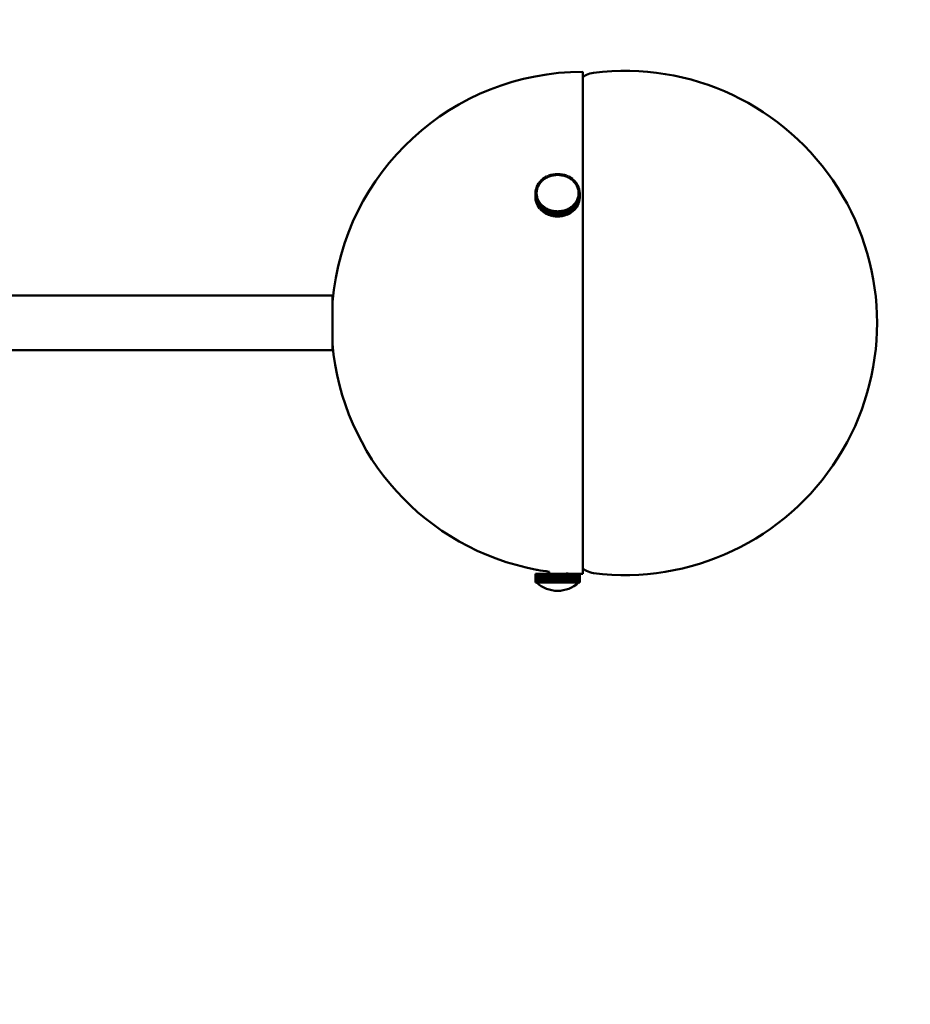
# Model space of a CAD drawing. Header units: millimetres. Extents: x 673 to 4813, y 821 to 3468.
# Tile 26 of 29: x 4234 to 4446, y 1492 to 1726. Entities that reach past the tile are written whole.
import ezdxf

# ---------------------------------------------------------------- set-up
doc = ezdxf.new("R2010")
doc.units = ezdxf.units.MM
doc.header["$LTSCALE"] = 18
doc.layers.add('Widoczne (ISO)', color=7, linetype='Continuous', lineweight=50)
doc.layers.add('Wymiar (ISO)', color=7, linetype='Continuous', lineweight=18)
doc.styles.add('Tekst notatki (ISO)', font='tahoma.ttf')
doc.dimstyles.new('Domyślne (ISO)', dxfattribs={"dimscale": 18, "dimtxt": 3, "dimasz": 3, "dimexe": 3.175, "dimexo": 0, "dimgap": 0.762, "dimtad": 1, "dimdec": 1, "dimlfac": 0.03937, "dimrnd": 1e-08, "dimzin": 0, "dimdsep": 46, "dimtxsty": 'Tekst notatki (ISO)', "dimblk": 'Filled-1', "dimcen": 0.09, "dimdle": 10, "dimse1": 1, "dimse2": 1, "dimclrd": 256, "dimclre": 256, "dimclrt": 256, "dimadec": 0, "dimazin": 0, "dimtfac": 0.666667, "dimtmove": 0, "dimatfit": 3, "dimfxl": 1, "dimtolj": 1, "dimlwd": 15, "dimlwe": 15, "dimarcsym": 0})

# ---------------------------------------------------------------- blocks, each defined once
blk = doc.blocks.new('Filled-1')
at = {"color": 0}
for p, q in [((0, 0), (-1, 0.25)), ((-1, 0.25), (-1, -0.25)), ((-1, 0), (0, 0)), ((-1, -0.25), (0, 0))]:
    blk.add_line(p, q, dxfattribs=at)
at = {"color": 0, "flags": 128}
blk.add_lwpolyline([(-1, -0.25), (0, 0), (-1, 0.25), (-1, -0.25)], dxfattribs=at)
at = {"color": 0}
blk.add_solid([(-1, -0.25), (0, 0), (-1, 0.25), (-1, -0.25)], dxfattribs=at)
blk = doc.blocks.new('*D8')
at = {"layer": 'Defpoints', "color": 0, "transparency": 16777216}
for p in [(4079.47, 2208.23), (4723.11, 2208.23), (4276.84, 1270)]:
    blk.add_point(p, dxfattribs=at)
at = {"layer": 'Wymiar (ISO)', "lineweight": 15, "transparency": 16777216}
blk.add_line((4723.11, 1324), (4723.11, 2154.23), dxfattribs=at)
at = {"layer": 'Wymiar (ISO)', "lineweight": 15, "transparency": 16777216, "xscale": 54, "yscale": 54, "zscale": 54}
for p, rotation in [((4723.11, 2208.23), 90), ((4723.11, 1270), 270)]:
    blk.add_blockref('Filled-1', p, dxfattribs=dict(at, rotation=rotation))
at = {"layer": 'Wymiar (ISO)', "lineweight": 18, "transparency": 16777216, "insert": (4561.8, 1607.85), "char_height": 54, "attachment_point": 1, "rotation": 90, "style": 'Tekst notatki (ISO)'}
blk.add_mtext('\\A1;36.9\\P938 mm', dxfattribs=at)
blk = doc.blocks.new('*D9')
at = {"layer": 'Defpoints', "color": 0, "transparency": 16777216}
for p in [(4079.47, 2358.23), (4723.11, 2358.23), (4276.84, 1270)]:
    blk.add_point(p, dxfattribs=at)
at = {"layer": 'Wymiar (ISO)', "lineweight": 15, "transparency": 16777216}
blk.add_line((4723.11, 1324), (4723.11, 2304.23), dxfattribs=at)
at = {"layer": 'Wymiar (ISO)', "lineweight": 15, "transparency": 16777216, "xscale": 54, "yscale": 54, "zscale": 54}
for p, rotation in [((4723.11, 2358.23), 90), ((4723.11, 1270), 270)]:
    blk.add_blockref('Filled-1', p, dxfattribs=dict(at, rotation=rotation))
at = {"layer": 'Wymiar (ISO)', "lineweight": 18, "transparency": 16777216, "insert": (4561.69, 2174.27), "char_height": 54, "attachment_point": 1, "rotation": 90, "style": 'Tekst notatki (ISO)'}
blk.add_mtext('\\A1;42.8\\P1088 mm', dxfattribs=at)
blk = doc.blocks.new('*D10')
at = {"layer": 'Defpoints', "color": 0, "transparency": 16777216}
for p in [(4079.47, 2656.23), (4723.11, 2656.23), (4276.84, 1270)]:
    blk.add_point(p, dxfattribs=at)
at = {"layer": 'Wymiar (ISO)', "lineweight": 15, "transparency": 16777216}
for p, q in [((4723.11, 2656.23), (4723.11, 3034.97)), ((4723.11, 1324), (4723.11, 2602.23))]:
    blk.add_line(p, q, dxfattribs=at)
at = {"layer": 'Wymiar (ISO)', "lineweight": 15, "transparency": 16777216, "xscale": 54, "yscale": 54, "zscale": 54}
for p, rotation in [((4723.11, 2656.23), 90), ((4723.11, 1270), 270)]:
    blk.add_blockref('Filled-1', p, dxfattribs=dict(at, rotation=rotation))
at = {"layer": 'Wymiar (ISO)', "lineweight": 18, "transparency": 16777216, "insert": (4561.91, 2723.95), "char_height": 54, "attachment_point": 1, "rotation": 90, "style": 'Tekst notatki (ISO)'}
blk.add_mtext('\\A1;54.6\\P1386 mm', dxfattribs=at)
blk = doc.blocks.new('*D11')
at = {"layer": 'Defpoints', "color": 0, "transparency": 16777216}
for p in [(4079.47, 3108.23), (4723.11, 3108.23), (4276.84, 1270)]:
    blk.add_point(p, dxfattribs=at)
at = {"layer": 'Wymiar (ISO)', "lineweight": 15, "transparency": 16777216}
blk.add_line((4723.11, 1324), (4723.11, 3054.23), dxfattribs=at)
at = {"layer": 'Wymiar (ISO)', "lineweight": 15, "transparency": 16777216, "xscale": 54, "yscale": 54, "zscale": 54}
for p, rotation in [((4723.11, 3108.23), 90), ((4723.11, 1270), 270)]:
    blk.add_blockref('Filled-1', p, dxfattribs=dict(at, rotation=rotation))
at = {"layer": 'Wymiar (ISO)', "lineweight": 18, "transparency": 16777216, "insert": (4561.8, 2958.01), "char_height": 54, "attachment_point": 1, "rotation": 90, "style": 'Tekst notatki (ISO)'}
blk.add_mtext('\\A1;72.4\\P1838 mm', dxfattribs=at)
blk = doc.blocks.new('*D14')
at = {"layer": 'Defpoints', "color": 0, "transparency": 16777216}
for p in [(2942.54, 1653.65), (4438.4, 1653.65), (2942.54, 910.98)]:
    blk.add_point(p, dxfattribs=at)
at = {"layer": 'Wymiar (ISO)', "lineweight": 15, "transparency": 16777216}
blk.add_line((4384.4, 910.98), (2996.54, 910.98), dxfattribs=at)
at = {"layer": 'Wymiar (ISO)', "lineweight": 15, "transparency": 16777216, "xscale": 54, "yscale": 54, "zscale": 54, "rotation": 180}
blk.add_blockref('Filled-1', (2942.54, 910.98), dxfattribs=at)
at = {"layer": 'Wymiar (ISO)', "lineweight": 15, "transparency": 16777216, "xscale": 54, "yscale": 54, "zscale": 54}
blk.add_blockref('Filled-1', (4438.4, 910.98), dxfattribs=at)
at = {"layer": 'Wymiar (ISO)', "lineweight": 18, "transparency": 16777216, "insert": (3541.82, 1072.14), "char_height": 54, "attachment_point": 1, "style": 'Tekst notatki (ISO)'}
blk.add_mtext('\\A1;58.9\\P1496 mm', dxfattribs=at)

msp = doc.modelspace()

# ---------------------------------------------------------------- linework, layer by layer
at = {"layer": 'Widoczne (ISO)'}
for p, q in [((4368.4, 1593.9), (4368.4, 1713.4)), ((4368.4, 1712.21), (4369.27, 1712.66)), ((4357.87, 1686.83), (4358.14, 1687.19)), ((4358.35, 1687.07), (4358.14, 1687.19)), ((4358.17, 1687.22), (4358.48, 1687.56)), ((4358.36, 1687.09), (4358.17, 1687.22)), ((4358.17, 1687.17), (4358.17, 1687.22)), ((4358.21, 1686.89), (4358.35, 1687.07)), ((4358.35, 1687.07), (4358.35, 1687.06)), ((4358.36, 1687.09), (4358.52, 1687.26)), ((4358.36, 1687.08), (4358.36, 1687.09)), ((4358.68, 1687.42), (4358.48, 1687.56)), ((4358.52, 1687.59), (4358.87, 1687.9)), ((4358.69, 1687.44), (4358.52, 1687.59)), ((4358.52, 1687.54), (4358.52, 1687.59)), ((4358.52, 1687.26), (4358.68, 1687.42)), ((4358.68, 1687.42), (4358.68, 1687.42)), ((4358.69, 1687.44), (4358.87, 1687.59)), ((4358.69, 1687.43), (4358.69, 1687.44)), ((4359.05, 1687.75), (4358.87, 1687.9)), ((4358.87, 1687.59), (4359.05, 1687.75)), ((4358.91, 1687.93), (4359.3, 1688.2)), ((4359.07, 1687.76), (4358.91, 1687.93)), ((4358.91, 1687.87), (4358.91, 1687.93)), ((4359.05, 1687.75), (4359.05, 1687.74)), ((4359.07, 1687.76), (4359.26, 1687.9)), ((4359.07, 1687.75), (4359.07, 1687.76)), ((4359.26, 1687.9), (4359.46, 1688.03)), ((4359.46, 1688.03), (4359.3, 1688.2)), ((4359.34, 1688.23), (4359.76, 1688.46)), ((4359.47, 1688.04), (4359.34, 1688.23)), ((4359.34, 1688.16), (4359.34, 1688.23)), ((4359.46, 1688.03), (4359.46, 1688.03)), ((4359.47, 1688.04), (4359.68, 1688.16)), ((4359.47, 1688.04), (4359.47, 1688.04)), ((4359.68, 1688.16), (4359.89, 1688.28)), ((4359.89, 1688.28), (4359.76, 1688.46)), ((4359.8, 1688.48), (4360.25, 1688.68)), ((4359.92, 1688.29), (4359.8, 1688.48)), ((4359.8, 1688.4), (4359.8, 1688.48)), ((4359.89, 1688.28), (4359.89, 1688.27)), ((4359.92, 1688.29), (4360.14, 1688.39)), ((4359.92, 1688.28), (4359.92, 1688.29)), ((4360.14, 1688.39), (4360.36, 1688.49)), ((4360.36, 1688.49), (4360.25, 1688.68)), ((4360.29, 1688.7), (4360.76, 1688.85)), ((4360.38, 1688.49), (4360.29, 1688.7)), ((4360.29, 1688.6), (4360.29, 1688.7)), ((4360.36, 1688.49), (4360.36, 1688.48)), ((4360.38, 1688.49), (4360.62, 1688.57)), ((4360.38, 1688.49), (4360.38, 1688.49)), ((4360.62, 1688.57), (4360.85, 1688.65)), ((4360.85, 1688.65), (4360.76, 1688.85)), ((4360.81, 1688.86), (4361.29, 1688.98)), ((4360.87, 1688.66), (4360.81, 1688.86)), ((4360.81, 1688.74), (4360.81, 1688.86)), ((4360.85, 1688.65), (4360.85, 1688.64)), ((4360.87, 1688.66), (4361.11, 1688.71)), ((4360.87, 1688.65), (4360.87, 1688.66)), ((4361.11, 1688.71), (4361.36, 1688.77)), ((4361.36, 1688.77), (4361.29, 1688.98)), ((4361.34, 1688.99), (4361.83, 1689.05)), ((4361.38, 1688.77), (4361.34, 1688.99)), ((4361.34, 1688.82), (4361.34, 1688.99)), ((4361.36, 1688.77), (4361.36, 1688.76)), ((4361.38, 1688.77), (4361.63, 1688.81)), ((4361.38, 1688.77), (4361.38, 1688.77)), ((4361.63, 1688.81), (4361.87, 1688.84)), ((4361.87, 1688.84), (4361.83, 1689.05)), ((4361.87, 1688.84), (4361.87, 1688.83)), ((4361.88, 1689.06), (4362.38, 1689.08)), ((4361.9, 1688.84), (4361.88, 1689.06)), ((4361.88, 1688.83), (4361.88, 1689.06)), ((4361.9, 1688.84), (4362.15, 1688.85)), ((4361.9, 1688.84), (4361.9, 1688.84)), ((4362.15, 1688.85), (4362.4, 1688.86)), ((4362.4, 1688.86), (4362.38, 1689.08)), ((4362.4, 1688.86), (4362.4, 1688.86)), ((4362.42, 1688.86), (4362.43, 1689.08)), ((4362.42, 1688.86), (4362.67, 1688.85)), ((4362.42, 1688.86), (4362.42, 1688.86)), ((4362.43, 1689.08), (4362.93, 1689.06)), ((4362.67, 1688.85), (4362.92, 1688.84)), ((4362.92, 1688.84), (4362.93, 1689.06)), ((4362.92, 1688.84), (4362.92, 1688.83)), ((4362.93, 1689.06), (4362.93, 1688.83)), ((4362.94, 1688.84), (4362.98, 1689.05)), ((4362.94, 1688.84), (4363.19, 1688.8)), ((4362.94, 1688.83), (4362.94, 1688.84)), ((4362.98, 1689.05), (4363.48, 1688.98)), ((4363.19, 1688.8), (4363.44, 1688.77)), ((4363.44, 1688.77), (4363.48, 1688.98)), ((4363.44, 1688.77), (4363.44, 1688.76)), ((4363.46, 1688.76), (4363.53, 1688.97)), ((4363.46, 1688.76), (4363.7, 1688.71)), ((4363.46, 1688.76), (4363.46, 1688.76)), ((4363.48, 1688.98), (4363.48, 1688.82)), ((4363.53, 1688.97), (4364.01, 1688.86)), ((4363.7, 1688.71), (4363.94, 1688.65)), ((4363.94, 1688.65), (4364.01, 1688.86)), ((4363.94, 1688.65), (4363.94, 1688.65)), ((4363.97, 1688.65), (4364.06, 1688.85)), ((4363.97, 1688.65), (4364.2, 1688.57)), ((4363.97, 1688.64), (4363.97, 1688.65)), ((4364.01, 1688.86), (4364.01, 1688.74)), ((4364.06, 1688.85), (4364.52, 1688.69)), ((4364.2, 1688.57), (4364.43, 1688.49)), ((4364.43, 1688.49), (4364.52, 1688.69)), ((4364.43, 1688.49), (4364.43, 1688.48)), ((4364.46, 1688.48), (4364.57, 1688.67)), ((4364.46, 1688.48), (4364.68, 1688.38)), ((4364.46, 1688.48), (4364.46, 1688.48)), ((4364.52, 1688.69), (4364.52, 1688.6)), ((4364.57, 1688.67), (4365.01, 1688.48)), ((4364.68, 1688.38), (4364.9, 1688.28)), ((4364.9, 1688.28), (4365.01, 1688.48)), ((4364.9, 1688.28), (4364.9, 1688.28)), ((4364.92, 1688.27), (4365.06, 1688.46)), ((4364.92, 1688.27), (4365.13, 1688.16)), ((4364.92, 1688.27), (4364.92, 1688.27)), ((4365.01, 1688.48), (4365.01, 1688.4)), ((4365.06, 1688.46), (4365.48, 1688.22)), ((4365.13, 1688.16), (4365.34, 1688.04)), ((4365.34, 1688.04), (4365.48, 1688.22)), ((4365.34, 1688.04), (4365.34, 1688.03)), ((4365.36, 1688.03), (4365.52, 1688.19)), ((4365.36, 1688.03), (4365.55, 1687.89)), ((4365.36, 1688.02), (4365.36, 1688.03)), ((4365.48, 1688.22), (4365.48, 1688.15)), ((4365.52, 1688.19), (4365.91, 1687.92)), ((4365.55, 1687.89), (4365.75, 1687.75)), ((4365.75, 1687.75), (4365.91, 1687.92)), ((4365.75, 1687.75), (4365.75, 1687.75)), ((4365.77, 1687.74), (4365.94, 1687.89)), ((4365.77, 1687.74), (4365.94, 1687.59)), ((4365.77, 1687.73), (4365.77, 1687.74)), ((4365.91, 1687.92), (4365.91, 1687.86)), ((4365.94, 1687.89), (4366.3, 1687.59)), ((4365.94, 1687.59), (4366.12, 1687.43)), ((4366.12, 1687.43), (4366.3, 1687.59)), ((4366.12, 1687.43), (4366.12, 1687.42)), ((4366.13, 1687.42), (4366.33, 1687.55)), ((4366.13, 1687.42), (4366.29, 1687.25)), ((4366.13, 1687.41), (4366.13, 1687.42)), ((4366.29, 1687.25), (4366.45, 1687.08)), ((4366.3, 1687.59), (4366.3, 1687.53)), ((4366.33, 1687.55), (4366.64, 1687.22)), ((4366.45, 1687.08), (4366.64, 1687.22)), ((4366.45, 1687.08), (4366.45, 1687.07)), ((4366.46, 1687.06), (4366.67, 1687.18)), ((4366.46, 1687.06), (4366.6, 1686.88)), ((4366.46, 1687.05), (4366.46, 1687.06)), ((4366.64, 1687.22), (4366.64, 1687.16)), ((4366.67, 1687.18), (4366.94, 1686.82)), ((4357.15, 1684.55), (4357.17, 1684.99)), ((4357.42, 1684.98), (4357.17, 1684.99)), ((4357.18, 1685.03), (4357.26, 1685.46)), ((4357.43, 1685), (4357.18, 1685.03)), ((4357.18, 1684.99), (4357.18, 1685.03)), ((4357.5, 1685.42), (4357.26, 1685.46)), ((4357.27, 1685.5), (4357.4, 1685.92)), ((4357.51, 1685.44), (4357.27, 1685.5)), ((4357.27, 1685.46), (4357.27, 1685.5)), ((4357.64, 1685.86), (4357.4, 1685.92)), ((4357.4, 1684.54), (4357.41, 1684.76)), ((4357.41, 1685.96), (4357.59, 1686.36)), ((4357.65, 1685.88), (4357.41, 1685.96)), ((4357.41, 1685.91), (4357.41, 1685.96)), ((4357.41, 1684.76), (4357.42, 1684.98)), ((4357.42, 1684.98), (4357.42, 1684.92)), ((4357.43, 1685), (4357.47, 1685.21)), ((4357.43, 1684.94), (4357.43, 1685)), ((4357.47, 1685.21), (4357.5, 1685.42)), ((4357.5, 1685.42), (4357.5, 1685.4)), ((4357.51, 1685.44), (4357.57, 1685.65)), ((4357.51, 1685.42), (4357.51, 1685.44)), ((4357.57, 1685.65), (4357.64, 1685.86)), ((4357.83, 1686.29), (4357.59, 1686.36)), ((4357.61, 1686.4), (4357.84, 1686.79)), ((4357.84, 1686.31), (4357.61, 1686.4)), ((4357.61, 1686.36), (4357.61, 1686.4)), ((4357.64, 1685.86), (4357.64, 1685.84)), ((4357.65, 1685.88), (4357.74, 1686.08)), ((4357.65, 1685.86), (4357.65, 1685.88)), ((4357.74, 1686.08), (4357.83, 1686.29)), ((4357.83, 1686.29), (4357.83, 1686.27)), ((4358.06, 1686.69), (4357.84, 1686.79)), ((4357.84, 1686.31), (4357.95, 1686.5)), ((4357.84, 1686.29), (4357.84, 1686.31)), ((4358.08, 1686.71), (4357.87, 1686.83)), ((4357.87, 1686.78), (4357.87, 1686.83)), ((4357.95, 1686.5), (4358.06, 1686.69)), ((4358.06, 1686.69), (4358.06, 1686.68)), ((4358.08, 1686.71), (4358.21, 1686.89)), ((4358.08, 1686.7), (4358.08, 1686.71)), ((4366.6, 1686.88), (4366.74, 1686.7)), ((4366.74, 1686.7), (4366.94, 1686.82)), ((4366.74, 1686.7), (4366.74, 1686.69)), ((4366.75, 1686.68), (4366.97, 1686.78)), ((4366.75, 1686.68), (4366.86, 1686.49)), ((4366.75, 1686.67), (4366.75, 1686.68)), ((4366.86, 1686.49), (4366.97, 1686.3)), ((4366.94, 1686.82), (4366.94, 1686.77)), ((4366.97, 1686.78), (4367.2, 1686.39)), ((4366.97, 1686.3), (4367.2, 1686.39)), ((4366.97, 1686.3), (4366.97, 1686.28)), ((4366.98, 1686.28), (4367.22, 1686.35)), ((4366.98, 1686.28), (4367.07, 1686.07)), ((4366.98, 1686.26), (4366.98, 1686.28)), ((4367.07, 1686.07), (4367.16, 1685.87)), ((4367.16, 1685.87), (4367.4, 1685.95)), ((4367.16, 1685.87), (4367.16, 1685.85)), ((4367.17, 1685.85), (4367.41, 1685.91)), ((4367.17, 1685.85), (4367.23, 1685.64)), ((4367.17, 1685.83), (4367.17, 1685.85)), ((4367.2, 1686.39), (4367.2, 1686.35)), ((4367.22, 1686.35), (4367.4, 1685.95)), ((4367.23, 1685.64), (4367.3, 1685.43)), ((4367.3, 1685.43), (4367.54, 1685.49)), ((4367.3, 1685.41), (4367.55, 1685.45)), ((4367.3, 1685.43), (4367.3, 1685.41)), ((4367.3, 1685.41), (4367.34, 1685.2)), ((4367.3, 1685.39), (4367.3, 1685.41)), ((4367.34, 1685.2), (4367.38, 1684.99)), ((4367.38, 1684.99), (4367.63, 1685.02)), ((4367.38, 1684.99), (4367.38, 1684.93)), ((4367.38, 1684.97), (4367.63, 1684.98)), ((4367.38, 1684.97), (4367.4, 1684.75)), ((4367.38, 1684.91), (4367.38, 1684.97)), ((4367.4, 1685.95), (4367.4, 1685.9)), ((4367.4, 1684.75), (4367.41, 1684.53)), ((4367.41, 1685.91), (4367.54, 1685.49)), ((4367.54, 1685.49), (4367.54, 1685.45)), ((4367.55, 1685.45), (4367.63, 1685.02)), ((4367.63, 1685.02), (4367.63, 1684.98)), ((4367.63, 1684.98), (4367.66, 1684.54)), ((4357.4, 1684.54), (4357.15, 1684.55)), ((4357.15, 1684.51), (4357.15, 1684.55)), ((4357.4, 1684.52), (4357.15, 1684.51)), ((4357.15, 1684.51), (4357.15, 1683.51)), ((4357.17, 1684.08), (4357.15, 1684.51)), ((4357.15, 1683.51), (4357.17, 1683.08)), ((4357.42, 1684.09), (4357.17, 1684.08)), ((4357.17, 1683.08), (4357.17, 1684.08)), ((4357.18, 1683.08), (4357.17, 1683.08)), ((4357.42, 1684.07), (4357.18, 1684.04)), ((4357.18, 1684.04), (4357.18, 1683.04)), ((4357.26, 1683.61), (4357.18, 1684.04)), ((4357.18, 1683.04), (4357.26, 1682.61)), ((4357.5, 1683.64), (4357.26, 1683.61)), ((4357.26, 1682.61), (4357.26, 1683.61)), ((4357.27, 1682.61), (4357.26, 1682.61)), ((4357.51, 1683.62), (4357.27, 1683.57)), ((4357.27, 1683.57), (4357.27, 1682.57)), ((4357.39, 1683.15), (4357.27, 1683.57)), ((4357.27, 1682.57), (4357.39, 1682.15)), ((4357.64, 1683.2), (4357.39, 1683.15)), ((4357.39, 1682.15), (4357.39, 1683.15)), ((4357.4, 1684.52), (4357.4, 1684.54)), ((4357.4, 1684.53), (4357.4, 1684.42)), ((4357.41, 1684.31), (4357.4, 1684.52)), ((4357.42, 1684.09), (4357.41, 1684.31)), ((4357.64, 1683.18), (4357.41, 1683.11)), ((4357.41, 1683.11), (4357.41, 1682.11)), ((4357.59, 1682.7), (4357.41, 1683.11)), ((4357.42, 1684.07), (4357.42, 1684.09)), ((4357.46, 1683.86), (4357.42, 1684.07)), ((4357.5, 1683.64), (4357.46, 1683.86)), ((4357.5, 1683.62), (4357.5, 1683.64)), ((4357.57, 1683.41), (4357.51, 1683.62)), ((4357.64, 1683.2), (4357.57, 1683.41)), ((4357.82, 1682.78), (4357.59, 1682.7)), ((4357.59, 1681.7), (4357.59, 1682.7)), ((4357.83, 1682.76), (4357.61, 1682.66)), ((4357.61, 1682.66), (4357.61, 1681.66)), ((4357.84, 1682.28), (4357.61, 1682.66)), ((4357.64, 1683.18), (4357.64, 1683.2)), ((4357.73, 1682.98), (4357.64, 1683.18)), ((4357.82, 1682.78), (4357.73, 1682.98)), ((4357.82, 1682.75), (4357.82, 1682.78)), ((4357.94, 1682.57), (4357.83, 1682.76)), ((4358.06, 1682.37), (4357.84, 1682.28)), ((4358.07, 1682.36), (4357.86, 1682.24)), ((4358.06, 1682.37), (4357.94, 1682.57)), ((4358.06, 1682.35), (4358.06, 1682.37)), ((4358.21, 1682.17), (4358.07, 1682.36)), ((4366.73, 1682.35), (4366.59, 1682.16)), ((4366.73, 1682.35), (4366.94, 1682.23)), ((4366.85, 1682.56), (4366.74, 1682.36)), ((4366.74, 1682.36), (4366.74, 1682.34)), ((4366.74, 1682.36), (4366.96, 1682.27)), ((4366.97, 1682.75), (4366.85, 1682.56)), ((4367.19, 1682.65), (4366.96, 1682.27)), ((4366.97, 1682.75), (4367.19, 1682.65)), ((4367.07, 1682.97), (4366.98, 1682.77)), ((4366.98, 1682.77), (4366.98, 1682.75)), ((4366.98, 1682.77), (4367.21, 1682.69)), ((4367.16, 1683.17), (4367.07, 1682.97)), ((4367.16, 1683.17), (4367.39, 1683.1)), ((4367.23, 1683.4), (4367.17, 1683.19)), ((4367.17, 1683.19), (4367.17, 1683.17)), ((4367.17, 1683.19), (4367.41, 1683.14)), ((4367.19, 1681.65), (4367.19, 1682.65)), ((4367.39, 1683.1), (4367.21, 1682.69)), ((4367.21, 1682.69), (4367.21, 1681.69)), ((4367.3, 1683.61), (4367.23, 1683.4)), ((4367.34, 1683.84), (4367.3, 1683.63)), ((4367.3, 1683.63), (4367.3, 1683.61)), ((4367.3, 1683.63), (4367.55, 1683.6)), ((4367.3, 1683.61), (4367.54, 1683.55)), ((4367.38, 1684.06), (4367.34, 1683.84)), ((4367.4, 1684.3), (4367.38, 1684.08)), ((4367.38, 1684.08), (4367.38, 1684.06)), ((4367.38, 1684.08), (4367.63, 1684.07)), ((4367.38, 1684.06), (4367.63, 1684.02)), ((4367.39, 1682.1), (4367.39, 1683.1)), ((4367.4, 1684.53), (4367.4, 1684.41)), ((4367.41, 1684.51), (4367.4, 1684.3)), ((4367.41, 1684.53), (4367.66, 1684.54)), ((4367.41, 1684.53), (4367.41, 1684.51)), ((4367.41, 1684.51), (4367.66, 1684.5)), ((4367.54, 1683.55), (4367.41, 1683.14)), ((4367.41, 1683.14), (4367.41, 1682.14)), ((4367.41, 1682.14), (4367.54, 1682.55)), ((4367.54, 1682.55), (4367.54, 1683.55)), ((4367.54, 1682.6), (4367.55, 1682.6)), ((4367.63, 1684.02), (4367.55, 1683.6)), ((4367.55, 1683.6), (4367.55, 1682.6)), ((4367.55, 1682.6), (4367.63, 1683.02)), ((4367.66, 1684.5), (4367.63, 1684.07)), ((4367.63, 1684.07), (4367.63, 1683.07)), ((4367.63, 1683.02), (4367.63, 1684.02)), ((4367.63, 1683.07), (4367.66, 1683.5)), ((4367.63, 1683.07), (4367.63, 1683.07)), ((4367.66, 1684.54), (4367.66, 1683.54)), ((4367.66, 1683.5), (4367.66, 1684.5)), ((4367.66, 1683.54), (4367.66, 1683.54)), ((4357.41, 1682.15), (4357.39, 1682.15)), ((4357.41, 1682.11), (4357.59, 1681.7)), ((4357.61, 1681.71), (4357.59, 1681.7)), ((4357.61, 1681.66), (4357.84, 1681.28)), ((4357.84, 1681.28), (4357.84, 1682.28)), ((4357.86, 1681.29), (4357.84, 1681.28)), ((4357.86, 1682.24), (4357.86, 1681.24)), ((4358.13, 1681.87), (4357.86, 1682.24)), ((4357.86, 1681.24), (4358.13, 1680.87)), ((4358.34, 1681.99), (4358.13, 1681.87)), ((4358.13, 1680.87), (4358.13, 1681.87)), ((4358.16, 1680.89), (4358.13, 1680.87)), ((4358.36, 1681.97), (4358.16, 1681.84)), ((4358.16, 1681.84), (4358.16, 1680.84)), ((4358.48, 1681.5), (4358.16, 1681.84)), ((4358.16, 1680.84), (4358.48, 1680.5)), ((4358.34, 1681.99), (4358.21, 1682.17)), ((4358.34, 1681.96), (4358.34, 1681.99)), ((4358.51, 1681.81), (4358.36, 1681.97)), ((4358.67, 1681.64), (4358.48, 1681.5)), ((4358.48, 1680.5), (4358.48, 1681.5)), ((4358.51, 1680.53), (4358.48, 1680.5)), ((4358.67, 1681.64), (4358.51, 1681.81)), ((4358.69, 1681.62), (4358.51, 1681.47)), ((4358.51, 1681.47), (4358.51, 1680.47)), ((4358.86, 1681.16), (4358.51, 1681.47)), ((4358.51, 1680.47), (4358.86, 1680.16)), ((4358.67, 1681.61), (4358.67, 1681.64)), ((4358.86, 1681.47), (4358.69, 1681.62)), ((4359.04, 1681.32), (4358.86, 1681.47)), ((4359.04, 1681.32), (4358.86, 1681.16)), ((4358.86, 1680.16), (4358.86, 1681.16)), ((4358.9, 1680.2), (4358.86, 1680.16)), ((4359.06, 1681.3), (4358.9, 1681.13)), ((4358.9, 1681.13), (4358.9, 1680.13)), ((4359.29, 1680.86), (4358.9, 1681.13)), ((4358.9, 1680.13), (4359.29, 1679.86)), ((4359.04, 1681.28), (4359.04, 1681.32)), ((4359.25, 1681.17), (4359.06, 1681.3)), ((4359.45, 1681.03), (4359.25, 1681.17)), ((4359.45, 1681.03), (4359.29, 1680.86)), ((4359.29, 1679.86), (4359.29, 1680.86)), ((4359.46, 1681.02), (4359.33, 1680.84)), ((4359.33, 1680.84), (4359.33, 1679.84)), ((4359.75, 1680.6), (4359.33, 1680.84)), ((4359.45, 1680.99), (4359.45, 1681.03)), ((4359.67, 1680.9), (4359.46, 1681.02)), ((4359.88, 1680.78), (4359.67, 1680.9)), ((4359.88, 1680.78), (4359.75, 1680.6)), ((4359.75, 1679.6), (4359.75, 1680.6)), ((4359.9, 1680.77), (4359.79, 1680.58)), ((4359.79, 1680.58), (4359.79, 1679.58)), ((4360.24, 1680.38), (4359.79, 1680.58)), ((4359.88, 1680.73), (4359.88, 1680.78)), ((4360.13, 1680.67), (4359.9, 1680.77)), ((4360.35, 1680.57), (4360.13, 1680.67)), ((4360.35, 1680.57), (4360.24, 1680.38)), ((4360.24, 1679.38), (4360.24, 1680.38)), ((4360.37, 1680.56), (4360.28, 1680.36)), ((4360.28, 1680.36), (4360.28, 1679.36)), ((4360.75, 1680.21), (4360.28, 1680.36)), ((4360.35, 1680.52), (4360.35, 1680.57)), ((4360.61, 1680.49), (4360.37, 1680.56)), ((4360.84, 1680.41), (4360.61, 1680.49)), ((4360.84, 1680.41), (4360.75, 1680.21)), ((4360.75, 1679.21), (4360.75, 1680.21)), ((4360.86, 1680.4), (4360.8, 1680.19)), ((4360.8, 1680.19), (4360.8, 1679.19)), ((4361.28, 1680.08), (4360.8, 1680.19)), ((4360.84, 1680.33), (4360.84, 1680.41)), ((4361.1, 1680.35), (4360.86, 1680.4)), ((4361.34, 1680.29), (4361.1, 1680.35)), ((4361.34, 1680.29), (4361.28, 1680.08)), ((4361.28, 1679.08), (4361.28, 1680.08)), ((4361.37, 1680.29), (4361.33, 1680.07)), ((4361.33, 1680.07), (4361.33, 1679.07)), ((4361.82, 1680), (4361.33, 1680.07)), ((4361.34, 1680.16), (4361.34, 1680.29)), ((4361.61, 1680.25), (4361.37, 1680.29)), ((4361.86, 1680.22), (4361.61, 1680.25)), ((4361.86, 1680.22), (4361.82, 1680)), ((4361.82, 1679), (4361.82, 1680)), ((4361.86, 1679.22), (4361.86, 1680.22)), ((4361.89, 1680.22), (4361.87, 1680)), ((4361.87, 1680), (4361.87, 1679)), ((4362.37, 1679.98), (4361.87, 1680)), ((4362.13, 1680.2), (4361.89, 1680.22)), ((4362.38, 1680.19), (4362.13, 1680.2)), ((4362.38, 1680.19), (4362.37, 1679.98)), ((4362.37, 1678.98), (4362.37, 1679.98)), ((4362.38, 1679.19), (4362.38, 1680.19)), ((4362.66, 1680.2), (4362.41, 1680.19)), ((4362.41, 1680.19), (4362.41, 1679.19)), ((4362.41, 1680.19), (4362.42, 1679.98)), ((4362.92, 1680), (4362.42, 1679.98)), ((4362.42, 1679.98), (4362.42, 1678.98)), ((4362.91, 1680.21), (4362.66, 1680.2)), ((4362.91, 1680.21), (4362.92, 1680)), ((4362.92, 1679), (4362.92, 1680)), ((4363.18, 1680.25), (4362.93, 1680.22)), ((4362.93, 1680.22), (4362.93, 1679.22)), ((4362.93, 1680.22), (4362.97, 1680)), ((4363.46, 1680.07), (4362.97, 1680)), ((4362.97, 1680), (4362.97, 1679)), ((4363.43, 1680.28), (4363.18, 1680.25)), ((4363.43, 1680.28), (4363.46, 1680.07)), ((4363.69, 1680.34), (4363.45, 1680.29)), ((4363.45, 1680.29), (4363.45, 1680.15)), ((4363.45, 1680.29), (4363.51, 1680.08)), ((4363.46, 1679.07), (4363.46, 1680.07)), ((4364, 1680.19), (4363.51, 1680.08)), ((4363.51, 1680.08), (4363.51, 1679.08)), ((4363.93, 1680.4), (4363.69, 1680.34)), ((4363.93, 1680.4), (4364, 1680.19)), ((4364.19, 1680.48), (4363.96, 1680.41)), ((4363.96, 1680.41), (4363.96, 1680.32)), ((4363.96, 1680.41), (4364.04, 1680.2)), ((4364, 1679.19), (4364, 1680.19)), ((4364.51, 1680.36), (4364.04, 1680.2)), ((4364.04, 1680.2), (4364.04, 1679.2)), ((4364.42, 1680.56), (4364.19, 1680.48)), ((4364.42, 1680.56), (4364.51, 1680.36)), ((4364.67, 1680.67), (4364.44, 1680.57)), ((4364.44, 1680.57), (4364.44, 1680.51)), ((4364.44, 1680.57), (4364.56, 1680.38)), ((4364.51, 1679.36), (4364.51, 1680.36)), ((4365, 1680.57), (4364.56, 1680.38)), ((4364.56, 1680.38), (4364.56, 1679.38)), ((4364.89, 1680.76), (4364.67, 1680.67)), ((4364.89, 1680.76), (4365, 1680.57)), ((4365.12, 1680.89), (4364.91, 1680.78)), ((4364.91, 1680.78), (4364.91, 1680.73)), ((4364.91, 1680.78), (4365.05, 1680.59)), ((4365, 1679.57), (4365, 1680.57)), ((4365.47, 1680.83), (4365.05, 1680.59)), ((4365.05, 1680.59), (4365.05, 1679.59)), ((4365.33, 1681.01), (4365.12, 1680.89)), ((4365.33, 1681.01), (4365.47, 1680.83)), ((4365.54, 1681.16), (4365.35, 1681.02)), ((4365.35, 1681.02), (4365.35, 1680.98)), ((4365.35, 1681.02), (4365.51, 1680.85)), ((4365.47, 1679.83), (4365.47, 1680.83)), ((4365.9, 1681.13), (4365.51, 1680.85)), ((4365.51, 1680.85), (4365.51, 1679.85)), ((4365.51, 1679.85), (4365.9, 1680.13)), ((4365.74, 1681.3), (4365.54, 1681.16)), ((4365.74, 1681.3), (4365.9, 1681.13)), ((4365.93, 1681.46), (4365.76, 1681.31)), ((4365.76, 1681.31), (4365.76, 1681.28)), ((4365.76, 1681.31), (4365.93, 1681.16)), ((4365.9, 1680.13), (4365.9, 1681.13)), ((4365.9, 1680.19), (4365.93, 1680.16)), ((4366.11, 1681.61), (4365.93, 1681.46)), ((4366.29, 1681.46), (4365.93, 1681.16)), ((4365.93, 1681.16), (4365.93, 1680.16)), ((4365.93, 1680.16), (4366.29, 1680.46)), ((4366.11, 1681.61), (4366.29, 1681.46)), ((4366.28, 1681.8), (4366.13, 1681.63)), ((4366.13, 1681.63), (4366.13, 1681.6)), ((4366.13, 1681.63), (4366.32, 1681.49)), ((4366.44, 1681.97), (4366.28, 1681.8)), ((4366.29, 1680.46), (4366.29, 1681.46)), ((4366.29, 1680.52), (4366.32, 1680.49)), ((4366.64, 1681.83), (4366.32, 1681.49)), ((4366.32, 1681.49), (4366.32, 1680.49)), ((4366.32, 1680.49), (4366.64, 1680.83)), ((4366.44, 1681.97), (4366.64, 1681.83)), ((4366.59, 1682.16), (4366.46, 1681.98)), ((4366.46, 1681.98), (4366.46, 1681.96)), ((4366.46, 1681.98), (4366.67, 1681.87)), ((4366.64, 1680.83), (4366.64, 1681.83)), ((4366.64, 1680.88), (4366.67, 1680.87)), ((4366.94, 1682.23), (4366.67, 1681.87)), ((4366.67, 1681.87), (4366.67, 1680.87)), ((4366.67, 1680.87), (4366.94, 1681.23)), ((4366.94, 1681.23), (4366.94, 1682.23)), ((4366.94, 1681.28), (4366.96, 1681.27)), ((4366.96, 1682.27), (4366.96, 1681.27)), ((4366.96, 1681.27), (4367.19, 1681.65)), ((4367.19, 1681.7), (4367.21, 1681.69)), ((4367.21, 1681.69), (4367.39, 1682.1)), ((4367.39, 1682.14), (4367.41, 1682.14)), ((4359.33, 1679.9), (4359.29, 1679.86)), ((4359.33, 1679.84), (4359.75, 1679.6)), ((4359.79, 1679.66), (4359.75, 1679.6)), ((4359.79, 1679.58), (4360.24, 1679.38)), ((4360.28, 1679.46), (4360.24, 1679.38)), ((4360.28, 1679.36), (4360.75, 1679.21)), ((4360.8, 1679.31), (4360.75, 1679.21)), ((4360.8, 1679.19), (4361.28, 1679.08)), ((4361.33, 1679.24), (4361.28, 1679.08)), ((4361.33, 1679.07), (4361.82, 1679)), ((4361.86, 1679.22), (4361.82, 1679)), ((4361.87, 1679), (4362.37, 1678.98)), ((4362.38, 1679.19), (4362.37, 1678.98)), ((4362.41, 1679.19), (4362.42, 1678.98)), ((4362.42, 1678.98), (4362.92, 1679)), ((4362.93, 1679.22), (4362.97, 1679)), ((4362.97, 1679), (4363.46, 1679.07)), ((4363.46, 1679.24), (4363.51, 1679.08)), ((4363.51, 1679.08), (4364, 1679.19)), ((4364, 1679.31), (4364.04, 1679.2)), ((4364.04, 1679.2), (4364.51, 1679.36)), ((4364.51, 1679.45), (4364.56, 1679.38)), ((4364.56, 1679.38), (4365, 1679.57)), ((4365, 1679.65), (4365.05, 1679.59)), ((4365.05, 1679.59), (4365.47, 1679.83)), ((4365.47, 1679.9), (4365.51, 1679.85)), ((4308.86, 1660.15), (4140.12, 1660.15)), ((4308.86, 1647.15), (4308.86, 1660.15)), ((4308.86, 1647.15), (4140.12, 1647.15)), ((4357.15, 1593.9), (4357.15, 1591.9)), ((4357.16, 1593.9), (4357.15, 1593.9)), ((4357.16, 1593.9), (4357.16, 1591.9)), ((4357.23, 1593.9), (4357.16, 1593.9)), ((4357.16, 1593.9), (4357.16, 1593.9)), ((4357.16, 1591.9), (4357.16, 1593.9)), ((4357.23, 1593.9), (4357.23, 1591.9)), ((4357.35, 1593.9), (4357.23, 1593.9)), ((4357.23, 1593.9), (4357.23, 1593.9)), ((4357.23, 1591.9), (4357.23, 1593.9)), ((4357.36, 1593.9), (4357.35, 1593.9)), ((4357.35, 1591.9), (4357.35, 1593.9)), ((4357.36, 1593.9), (4357.36, 1591.9)), ((4357.53, 1593.9), (4357.36, 1593.9)), ((4357.4, 1594.92), (4357.4, 1594.9)), ((4357.4, 1594.9), (4357.61, 1594.9)), ((4357.55, 1593.9), (4357.53, 1593.9)), ((4357.53, 1591.9), (4357.53, 1593.9)), ((4357.55, 1593.9), (4357.55, 1591.9)), ((4357.76, 1593.9), (4357.55, 1593.9)), ((4357.78, 1593.9), (4357.76, 1593.9)), ((4357.76, 1591.9), (4357.76, 1593.9)), ((4357.78, 1593.9), (4357.78, 1591.9)), ((4358.04, 1593.9), (4357.78, 1593.9)), ((4358.07, 1593.9), (4358.04, 1593.9)), ((4358.04, 1591.9), (4358.04, 1593.9)), ((4358.07, 1593.9), (4358.07, 1591.9)), ((4358.37, 1593.9), (4358.07, 1593.9)), ((4358.41, 1593.9), (4358.37, 1593.9)), ((4358.37, 1591.9), (4358.37, 1593.9)), ((4358.41, 1593.9), (4358.41, 1591.9)), ((4358.75, 1593.9), (4358.41, 1593.9)), ((4358.79, 1593.9), (4358.75, 1593.9)), ((4358.75, 1591.9), (4358.75, 1593.9)), ((4358.79, 1593.9), (4358.79, 1591.9)), ((4359.16, 1593.9), (4358.79, 1593.9)), ((4359.2, 1593.9), (4359.16, 1593.9)), ((4359.16, 1591.9), (4359.16, 1593.9)), ((4359.2, 1593.9), (4359.2, 1591.9)), ((4359.61, 1593.9), (4359.2, 1593.9)), ((4359.66, 1593.9), (4359.61, 1593.9)), ((4359.61, 1591.9), (4359.61, 1593.9)), ((4359.66, 1593.9), (4359.66, 1591.9)), ((4360.1, 1593.9), (4359.66, 1593.9)), ((4360.14, 1593.9), (4360.1, 1593.9)), ((4360.1, 1591.9), (4360.1, 1593.9)), ((4360.14, 1593.9), (4360.14, 1591.9)), ((4360.6, 1593.9), (4360.14, 1593.9)), ((4360.4, 1593.9), (4360.4, 1594.44)), ((4360.65, 1593.9), (4360.6, 1593.9)), ((4360.6, 1591.9), (4360.6, 1593.9)), ((4360.65, 1593.9), (4360.65, 1591.9)), ((4361.13, 1593.9), (4360.65, 1593.9)), ((4361.18, 1593.9), (4361.13, 1593.9)), ((4361.13, 1591.9), (4361.13, 1593.9)), ((4361.18, 1593.9), (4361.18, 1591.9)), ((4361.67, 1593.9), (4361.18, 1593.9)), ((4361.71, 1593.9), (4361.67, 1593.9)), ((4361.67, 1591.9), (4361.67, 1593.9)), ((4361.71, 1591.9), (4361.71, 1593.9)), ((4361.72, 1593.9), (4361.71, 1593.9)), ((4361.72, 1593.9), (4361.72, 1591.9)), ((4362.22, 1593.9), (4361.72, 1593.9)), ((4362.24, 1593.9), (4362.22, 1593.9)), ((4362.22, 1591.9), (4362.22, 1593.9)), ((4362.24, 1591.9), (4362.24, 1593.9)), ((4362.26, 1593.9), (4362.24, 1593.9)), ((4362.26, 1593.9), (4362.26, 1591.9)), ((4362.26, 1593.9), (4362.27, 1593.9)), ((4362.27, 1593.9), (4362.27, 1591.9)), ((4362.77, 1593.9), (4362.27, 1593.9)), ((4362.77, 1591.9), (4362.77, 1593.9)), ((4362.78, 1593.9), (4362.77, 1593.9)), ((4362.78, 1593.9), (4362.78, 1591.9)), ((4362.78, 1593.9), (4362.82, 1593.9)), ((4362.82, 1593.9), (4362.82, 1591.9)), ((4363.31, 1593.9), (4362.82, 1593.9)), ((4363.31, 1593.9), (4363.36, 1593.9)), ((4363.31, 1591.9), (4363.31, 1593.9)), ((4363.36, 1593.9), (4363.36, 1591.9)), ((4363.85, 1593.9), (4363.36, 1593.9)), ((4363.85, 1593.9), (4363.9, 1593.9)), ((4363.85, 1591.9), (4363.85, 1593.9)), ((4363.9, 1593.9), (4363.9, 1591.9)), ((4364.37, 1593.9), (4363.9, 1593.9)), ((4364.37, 1593.9), (4364.41, 1593.9)), ((4364.37, 1591.9), (4364.37, 1593.9)), ((4364.4, 1593.9), (4364.4, 1594.04)), ((4364.41, 1593.9), (4364.41, 1591.9)), ((4364.87, 1593.9), (4364.41, 1593.9)), ((4364.87, 1593.9), (4364.91, 1593.9)), ((4364.87, 1591.9), (4364.87, 1593.9)), ((4364.91, 1593.9), (4364.91, 1591.9)), ((4365.34, 1593.9), (4364.91, 1593.9)), ((4365.34, 1593.9), (4365.38, 1593.9)), ((4365.34, 1591.9), (4365.34, 1593.9)), ((4365.38, 1593.9), (4365.38, 1591.9)), ((4365.78, 1593.9), (4365.38, 1593.9)), ((4365.78, 1591.9), (4365.78, 1593.9)), ((4365.78, 1593.9), (4365.82, 1593.9)), ((4365.82, 1593.9), (4365.82, 1591.9)), ((4366.18, 1593.9), (4365.82, 1593.9)), ((4366.18, 1593.9), (4366.22, 1593.9)), ((4366.18, 1591.9), (4366.18, 1593.9)), ((4366.22, 1593.9), (4366.22, 1591.9)), ((4366.54, 1593.9), (4366.22, 1593.9)), ((4366.54, 1593.9), (4366.57, 1593.9)), ((4366.54, 1591.9), (4366.54, 1593.9)), ((4366.57, 1593.9), (4366.57, 1591.9)), ((4366.86, 1593.9), (4366.57, 1593.9)), ((4366.86, 1593.9), (4366.88, 1593.9)), ((4366.86, 1591.9), (4366.86, 1593.9)), ((4366.88, 1593.9), (4366.88, 1591.9)), ((4367.12, 1593.9), (4366.88, 1593.9)), ((4367.12, 1593.9), (4367.15, 1593.9)), ((4367.12, 1591.9), (4367.12, 1593.9)), ((4367.15, 1593.9), (4367.15, 1591.9)), ((4367.34, 1593.9), (4367.15, 1593.9)), ((4367.34, 1593.9), (4367.36, 1593.9)), ((4367.34, 1591.9), (4367.34, 1593.9)), ((4367.36, 1593.9), (4367.36, 1591.9)), ((4367.5, 1593.9), (4367.36, 1593.9)), ((4367.5, 1593.9), (4367.51, 1593.9)), ((4367.5, 1591.9), (4367.5, 1593.9)), ((4367.51, 1593.9), (4367.51, 1591.9)), ((4367.61, 1593.9), (4367.51, 1593.9)), ((4367.61, 1593.9), (4367.61, 1591.9)), ((4367.61, 1593.9), (4367.61, 1593.9)), ((4367.66, 1593.9), (4367.61, 1593.9)), ((4367.61, 1591.9), (4367.61, 1593.9)), ((4367.66, 1593.9), (4367.66, 1591.9)), ((4367.66, 1593.9), (4367.66, 1593.9)), ((4367.66, 1591.9), (4367.66, 1593.9)), ((4368.4, 1595.09), (4369.27, 1594.64)), ((4357.15, 1591.9), (4357.16, 1591.9)), ((4357.16, 1591.9), (4357.23, 1591.9)), ((4357.16, 1591.9), (4357.16, 1591.9)), ((4357.23, 1591.9), (4357.35, 1591.9)), ((4357.23, 1591.9), (4357.23, 1591.9)), ((4357.36, 1591.9), (4357.35, 1591.9)), ((4357.36, 1591.9), (4357.53, 1591.9)), ((4357.55, 1591.9), (4357.53, 1591.9)), ((4357.55, 1591.9), (4357.76, 1591.9)), ((4357.78, 1591.9), (4357.76, 1591.9)), ((4357.78, 1591.9), (4358.04, 1591.9)), ((4358.07, 1591.9), (4358.04, 1591.9)), ((4358.07, 1591.9), (4358.37, 1591.9)), ((4358.41, 1591.9), (4358.37, 1591.9)), ((4358.41, 1591.9), (4358.75, 1591.9)), ((4358.79, 1591.9), (4358.75, 1591.9)), ((4358.79, 1591.9), (4359.16, 1591.9)), ((4359.2, 1591.9), (4359.16, 1591.9)), ((4359.2, 1591.9), (4359.61, 1591.9)), ((4359.66, 1591.9), (4359.61, 1591.9)), ((4359.66, 1591.9), (4360.1, 1591.9)), ((4360.14, 1591.9), (4360.1, 1591.9)), ((4360.14, 1591.9), (4360.6, 1591.9)), ((4360.65, 1591.9), (4360.6, 1591.9)), ((4360.65, 1591.9), (4361.13, 1591.9)), ((4361.18, 1591.9), (4361.13, 1591.9)), ((4361.18, 1591.9), (4361.67, 1591.9)), ((4361.71, 1591.9), (4361.67, 1591.9)), ((4361.72, 1591.9), (4361.71, 1591.9)), ((4361.72, 1591.9), (4362.22, 1591.9)), ((4362.24, 1591.9), (4362.22, 1591.9)), ((4362.26, 1591.9), (4362.24, 1591.9)), ((4362.26, 1591.9), (4362.27, 1591.9)), ((4362.27, 1591.9), (4362.77, 1591.9)), ((4362.78, 1591.9), (4362.77, 1591.9)), ((4362.78, 1591.9), (4362.82, 1591.9)), ((4362.82, 1591.9), (4363.31, 1591.9)), ((4363.31, 1591.9), (4363.36, 1591.9)), ((4363.36, 1591.9), (4363.85, 1591.9)), ((4363.85, 1591.9), (4363.9, 1591.9)), ((4363.9, 1591.9), (4364.37, 1591.9)), ((4364.37, 1591.9), (4364.41, 1591.9)), ((4364.41, 1591.9), (4364.87, 1591.9)), ((4364.87, 1591.9), (4364.91, 1591.9)), ((4364.91, 1591.9), (4365.34, 1591.9)), ((4365.34, 1591.9), (4365.38, 1591.9)), ((4365.38, 1591.9), (4365.78, 1591.9)), ((4365.78, 1591.9), (4365.82, 1591.9)), ((4365.82, 1591.9), (4366.18, 1591.9)), ((4366.18, 1591.9), (4366.22, 1591.9)), ((4366.22, 1591.9), (4366.54, 1591.9)), ((4366.54, 1591.9), (4366.57, 1591.9)), ((4366.57, 1591.9), (4366.86, 1591.9)), ((4366.86, 1591.9), (4366.88, 1591.9)), ((4366.88, 1591.9), (4367.12, 1591.9)), ((4367.12, 1591.9), (4367.15, 1591.9)), ((4367.15, 1591.9), (4367.34, 1591.9)), ((4367.34, 1591.9), (4367.36, 1591.9)), ((4367.36, 1591.9), (4367.5, 1591.9)), ((4367.5, 1591.9), (4367.51, 1591.9)), ((4367.51, 1591.9), (4367.61, 1591.9)), ((4367.61, 1591.9), (4367.61, 1591.9)), ((4367.61, 1591.9), (4367.66, 1591.9)), ((4367.66, 1591.9), (4367.66, 1591.9))]:
    msp.add_line(p, q, dxfattribs=at)
for centre, radius, start, end in [((4368.4, 1653.65), 59.75, 90, 175.1998), ((4371.58, 1708.23), 5, 97.1241, 117.4943), ((4378.4, 1653.65), 60, 262.8759, 97.1241), ((4368.4, 1653.65), 59.75, 184.8002, 259.3913), ((4368.4, 1653.65), 59.75, 259.5027, 262.3055), ((4368.4, 1653.65), 59.75, 266.1614, 270), ((4371.58, 1599.08), 5, 242.5057, 262.8759), ((4362.4, 1597.15), 7.25, 226.3972, 313.6028)]:
    msp.add_arc(centre, radius, start, end, dxfattribs=at)
for centre, major_axis, start_param, end_param in [((4362.4, 1684.53), (5, 0), 2.459714, 2.564433), ((4362.4, 1684.53), (5, 0), 2.354994, 2.459714), ((4362.4, 1684.53), (5, 0), 2.250274, 2.354994), ((4362.4, 1684.53), (5, 0), 2.145554, 2.250274), ((4362.4, 1684.53), (5, 0), 2.040835, 2.145554), ((4362.4, 1684.53), (5, 0), 1.936115, 2.040835), ((4362.4, 1684.53), (5, 0), 1.831395, 1.936115), ((4362.4, 1684.53), (5, 0), 1.726675, 1.831395), ((4362.4, 1684.53), (5, 0), 1.621956, 1.726675), ((4362.4, 1684.53), (5, 0), 1.517236, 1.621956), ((4362.4, 1684.53), (5, 0), 1.412516, 1.517236), ((4362.4, 1684.53), (5, 0), 1.307796, 1.412516), ((4362.4, 1684.53), (5, 0), 1.203077, 1.307796), ((4362.4, 1684.53), (5, 0), 1.098357, 1.203077), ((4362.4, 1684.53), (5, 0), 0.993637, 1.098357), ((4362.4, 1684.53), (5, 0), 0.888917, 0.993637), ((4362.4, 1684.53), (5, 0), 0.784198, 0.888917), ((4362.4, 1684.53), (5, 0), 0.679478, 0.784198), ((4362.4, 1684.53), (5, 0), 0.574758, 0.679478), ((4362.4, 1684.53), (-5, 0), 6.229625, 6.334345), ((4362.4, 1684.53), (-5, 0), 6.124905, 6.229625), ((4362.4, 1684.53), (-5, 0), 6.020185, 6.124905), ((4362.4, 1684.53), (-5, 0), 5.915466, 6.020185), ((4362.4, 1684.53), (-5, 0), 5.810746, 5.915466), ((4362.4, 1684.53), (5, 0), 2.564433, 2.669153), ((4362.4, 1684.53), (5, 0), 0.470038, 0.574758), ((4362.4, 1684.53), (5, 0), 0.365318, 0.470038), ((4362.4, 1684.53), (5, 0), 0.260599, 0.365318), ((4362.4, 1684.53), (5, 0), 0.155879, 0.260599), ((4362.4, 1684.53), (5, 0), 0.051159, 0.155879), ((4362.4, 1684.53), (5, 0), 6.229625, 6.334345), ((4362.4, 1684.53), (-5, 0), 0.051159, 0.155879), ((4362.4, 1684.53), (-5, 0), 0.155879, 0.260599), ((4362.4, 1684.53), (-5, 0), 0.260599, 0.365318), ((4362.4, 1684.53), (-5, 0), 0.365318, 0.470038), ((4362.4, 1684.53), (-5, 0), 0.470038, 0.574758), ((4362.4, 1684.53), (-5, 0), 2.564433, 2.669153), ((4362.4, 1684.53), (5, 0), 5.810746, 5.915466), ((4362.4, 1684.53), (5, 0), 5.915466, 6.020185), ((4362.4, 1684.53), (5, 0), 6.020185, 6.124905), ((4362.4, 1684.53), (5, 0), 6.124905, 6.229625), ((4362.4, 1684.53), (-5, 0), 0.574758, 0.679478), ((4362.4, 1684.53), (-5, 0), 0.679478, 0.784198), ((4362.4, 1684.53), (-5, 0), 0.784198, 0.888917), ((4362.4, 1684.53), (-5, 0), 0.888917, 0.993637), ((4362.4, 1684.53), (-5, 0), 0.993637, 1.098357), ((4362.4, 1684.53), (-5, 0), 1.098357, 1.203077), ((4362.4, 1684.53), (-5, 0), 1.203077, 1.307796), ((4362.4, 1684.53), (-5, 0), 1.307796, 1.412516), ((4362.4, 1684.53), (-5, 0), 1.412516, 1.517236), ((4362.4, 1684.53), (-5, 0), 1.517236, 1.621956), ((4362.4, 1684.53), (-5, 0), 1.621956, 1.726675), ((4362.4, 1684.53), (-5, 0), 1.726675, 1.831395), ((4362.4, 1684.53), (-5, 0), 1.831395, 1.936115), ((4362.4, 1684.53), (-5, 0), 1.936115, 2.040835), ((4362.4, 1684.53), (-5, 0), 2.040835, 2.145554), ((4362.4, 1684.53), (-5, 0), 2.145554, 2.250274), ((4362.4, 1684.53), (-5, 0), 2.250274, 2.354994), ((4362.4, 1684.53), (-5, 0), 2.354994, 2.459714), ((4362.4, 1684.53), (-5, 0), 2.459714, 2.564433), ((4362.4, 1683.53), (-5, 0), 1.462339, 1.464456), ((4362.4, 1683.53), (-5, 0), 1.56719, 1.571999), ((4362.4, 1683.53), (-5, 0), 1.674611, 1.67685)]:
    msp.add_ellipse(centre, major_axis=major_axis, ratio=0.866025, start_param=start_param, end_param=end_param, dxfattribs=at)

# ---------------------------------------------------------------- dimensions: what is measured, and where the dimension line sits
at = {"layer": 'Wymiar (ISO)', "lineweight": 18}
for base, p1, p2, angle, text, override, picture, middle in [((4723.11, 3108.23), (4276.84, 1270), (4079.47, 3108.23), 270, '<>\\P1838 mm', {"dimgap": 0.762, "dimdec": 1, "dimlfac": 0.03937, "dimpost": '\\X', "dimse1": 1, "dimse2": 1, "dimtol": 0, "dimlim": 0, "dimtp": 0, "dimtm": 0, "dimtdec": 2, "dimtofl": 0, "dimatfit": 1, "dimtvp": -0.25}, '*D11', (4723.11, 3106.67)), ((4723.11, 2656.23), (4276.84, 1270), (4079.47, 2656.23), 90, '<>\\P1386 mm', {"dimgap": 0.762, "dimdec": 1, "dimlfac": 0.03937, "dimpost": '\\X', "dimse1": 1, "dimse2": 1, "dimtol": 0, "dimlim": 0, "dimtp": 0, "dimtm": 0, "dimtdec": 2, "dimtofl": 0, "dimatfit": 2, "dimtvp": -0.25}, '*D10', (4723.11, 2872.6)), ((4723.11, 2358.23), (4276.84, 1270), (4079.47, 2358.23), 270, '<>\\P1088 mm', {"dimgap": 0.762, "dimdec": 1, "dimlfac": 0.03937, "dimpost": '\\X', "dimse1": 1, "dimse2": 1, "dimtol": 0, "dimlim": 0, "dimtp": 0, "dimtm": 0, "dimtdec": 2, "dimtofl": 0, "dimatfit": 1, "dimtvp": -0.25}, '*D9', (4723.11, 2322.92)), ((4723.11, 2208.23), (4276.84, 1270), (4079.47, 2208.23), 270, '<>\\P938 mm', {"dimgap": 0.762, "dimdec": 1, "dimlfac": 0.03937, "dimpost": '\\X', "dimse1": 1, "dimse2": 1, "dimtol": 0, "dimlim": 0, "dimtp": 0, "dimtm": 0, "dimtdec": 2, "dimtofl": 0, "dimatfit": 1, "dimtvp": -0.25}, '*D8', (4723.11, 1739.11)), ((2942.54, 910.98), (4438.4, 1653.65), (2942.54, 1653.65), 180, '<>\\P1496 mm', {"dimgap": 0.762, "dimdec": 1, "dimlfac": 0.03937, "dimpost": '\\X', "dimse1": 1, "dimse2": 1, "dimtol": 0, "dimlim": 0, "dimtp": 0, "dimtm": 0, "dimtdec": 2, "dimtofl": 0, "dimatfit": 1, "dimtvp": -0.25}, '*D14', (3690.47, 910.98))]:
    dim = msp.add_linear_dim(base=base, p1=p1, p2=p2, angle=angle, text=text, dimstyle='Domyślne (ISO)', override=override, dxfattribs=at)
    dim.commit()
    dim.dimension.update_dxf_attribs({"geometry": picture, "text_midpoint": middle, "dimtype": 160})

doc.saveas('drawing.dxf')
